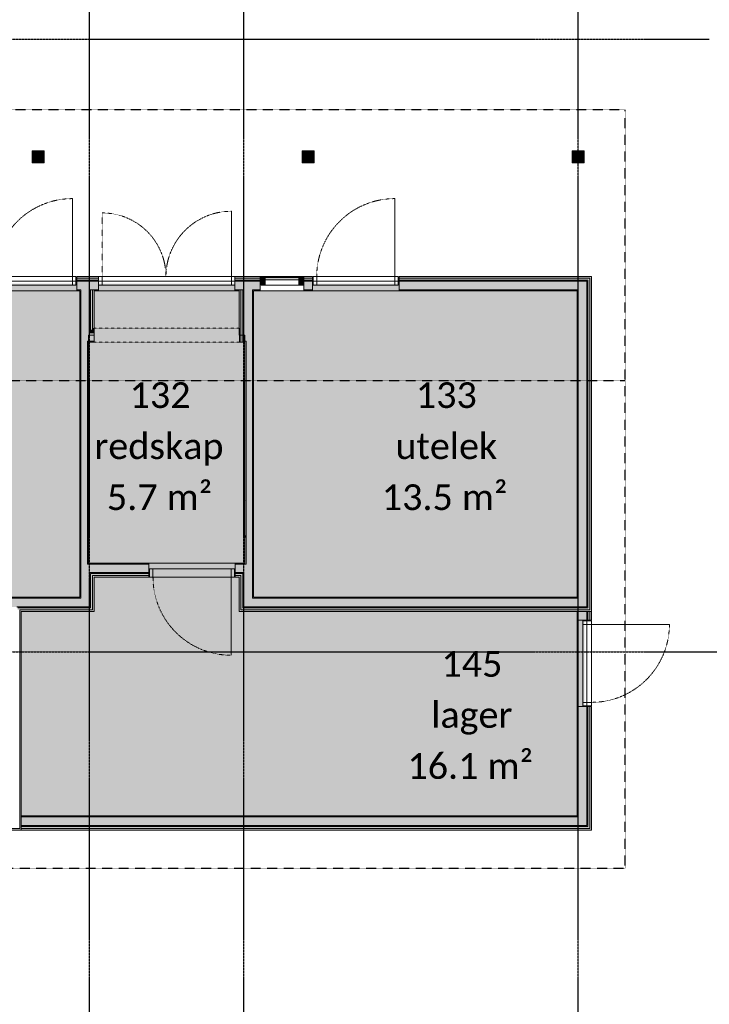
# Model space of a CAD drawing. Header units: millimetres. Extents: x -66110 to 16285, y -16697 to 38719.
# Tile 39 of 55: x -3515 to 4530, y -4113 to 7377. Entities that reach past the tile are written whole.
import ezdxf

# ---------------------------------------------------------------- set-up
doc = ezdxf.new("R2010")
doc.units = ezdxf.units.MM
for name, pattern in [('Dash 1mm', [2, 1, -1]), ('Dash 2mm', [4, 2, -2]), ('Grid Line', [5, 2, -1, 1, -1]), ('Overhead', [3.96875, 2.38125, -1.5875])]:
    doc.linetypes.add(name, pattern=pattern)
for name, color, linetype, lineweight in [('Curtain Panels', 7, 'Continuous', 9), ('Curtain Wall Mullions', 7, 'Continuous', 18), ('Doors', 7, 'Dash 1mm', 9), ('IfcAnnotation', 7, 'Continuous', 9), ('IfcCurtainWall', 7, 'Continuous', 9), ('IfcDoor', 7, 'Continuous', 9), ('IfcGrid', 7, 'Continuous', 9), ('IfcSlab', 7, 'Continuous', 9), ('IfcWall', 7, 'Continuous', 9), ('Not Exported', 7, 'Continuous', 9)]:
    doc.layers.add(name, color=color, linetype=linetype, lineweight=lineweight)
doc.styles.add('Calibri', font='calibri.ttf', dxfattribs={"height": 300})
pattern_1 = [(0, (0, 0), (812.8, 203.2), [67.056, -542.544, 67.056, -542.544, -3251.2]), (0, (0, 0), (812.8, 203.2), [-1219.2, 67.056, -1152.144, 67.056, -542.544, -1422.4]), (0, (0, 0), (812.8, 203.2), [-3048, 67.056, -339.344, 67.056, -948.944]), (120, (304.8, 101.6), (-582.3764, 602.3054), [67.056, -542.544, 67.056, -542.544, -3251.2]), (120, (304.8, 101.6), (-582.3764, 602.3054), [-1219.2, 67.056, -1152.144, 67.056, -542.544, -1422.4]), (120, (304.8, 101.6), (-582.3764, 602.3054), [-3048, 67.056, -339.344, 67.056, -948.944]), (240, (406.4, 508), (-230.4236, -805.5054), [67.056, -542.544, 67.056, -542.544, -3251.2]), (240, (406.4, 508), (-230.4236, -805.5054), [-1219.2, 67.056, -1152.144, 67.056, -542.544, -1422.4]), (240, (406.4, 508), (-230.4236, -805.5054), [-3048, 67.056, -339.344, 67.056, -948.944])]

# ---------------------------------------------------------------- blocks, each defined once
blk = doc.blocks.new('Dør Enkel - YD 10x21-1573320-plan 01 ny 200')
at = {"layer": 'Doors', "linetype": 'Continuous'}
for p, q in [((455, 83), (455, 993)), ((-495, -17), (-495, 83)), ((-495, 83), (-455, 83)), ((-455, 83), (-455, -17)), ((455, 83), (455, -17)), ((455, 83), (495, 83)), ((495, 83), (495, -17)), ((-455, -17), (-495, -17)), ((495, -17), (455, -17))]:
    blk.add_line(p, q, dxfattribs=at)
at = {"layer": 'Doors'}
blk.add_arc((455, 83), 910, 90, 180, dxfattribs=at)
at = {"layer": 'IfcDoor'}
for p, q in [((-455, 83), (455, 83)), ((-455, -17), (455, -17))]:
    blk.add_line(p, q, dxfattribs=at)
blk = doc.blocks.new('Dør Enkel - YD 10x21-1573923-plan 01 ny 200')
at = {"layer": 'Doors', "linetype": 'Continuous'}
for p, q in [((-455, 17), (-495, 17)), ((-495, 17), (-495, -83)), ((-455, -83), (-455, 17)), ((455, -83), (455, 17)), ((495, 17), (455, 17)), ((495, -83), (495, 17)), ((-495, -83), (-455, -83)), ((455, -83), (455, -993)), ((455, -83), (495, -83))]:
    blk.add_line(p, q, dxfattribs=at)
at = {"layer": 'Doors'}
blk.add_arc((455, -83), 910, 180, 270, dxfattribs=at)
at = {"layer": 'IfcDoor'}
for p, q in [((-455, 17), (455, 17)), ((-455, -83), (455, -83))]:
    blk.add_line(p, q, dxfattribs=at)
blk = doc.blocks.new('Åpning - 16x21-1574439-plan 01 ny 200')
at = {"layer": 'Doors', "color": 8, "true_color": 0x808080}
for p, q in [((-847, 83), (847, 83)), ((-847, -83), (847, -83))]:
    blk.add_line(p, q, dxfattribs=at)
blk = doc.blocks.new('Dør Dobbel - YD 8_8x21-1575438-plan 01 ny 200')
at = {"layer": 'Doors', "linetype": 'Dash 2mm'}
blk.add_line((-753, 83), (-753, 826), dxfattribs=at)
at = {"layer": 'Doors', "linetype": 'Continuous'}
for p, q in [((753, 83), (753, 846)), ((-795, -17), (-795, 83)), ((-795, 83), (-753, 83)), ((-753, 83), (-753, -17)), ((753, 83), (753, -17)), ((753, 83), (795, 83)), ((795, 83), (795, -17)), ((-753, -17), (-795, -17)), ((795, -17), (753, -17))]:
    blk.add_line(p, q, dxfattribs=at)
at = {"layer": 'Doors'}
for centre, radius, start, end in [((-753, 83), 743, 0, 90), ((753, 83), 763, 90, 180)]:
    blk.add_arc(centre, radius, start, end, dxfattribs=at)
at = {"layer": 'IfcDoor'}
for p, q in [((-753, 83), (753, 83)), ((-753, -17), (753, -17))]:
    blk.add_line(p, q, dxfattribs=at)
blk = doc.blocks.new('System Panel - Gf100-1568728-plan 01 ny 200')
at = {"layer": 'IfcCurtainWall', "true_color": 0x80ffff}
blk.add_hatch(color=131, dxfattribs=at).paths.add_polyline_path([(-195, -13), (-195, -38), (195, -38), (195, -13), (37, -13)])
at = {"layer": 'Curtain Panels'}
for p, q in [((-195, -13), (195, -13)), ((-195, -38), (-195, -13)), ((195, -38), (-195, -38)), ((195, -38), (195, -13))]:
    blk.add_line(p, q, dxfattribs=at)
blk = doc.blocks.new('Rectangular Mullion - 50x100 høyre-1566875-plan 01 ny 200')
at = {"layer": 'IfcCurtainWall'}
for p, q in [((-17600, 32604), (-17990, 32604)), ((-17990, 32504), (-17600, 32504))]:
    blk.add_line(p, q, dxfattribs=at)
blk = doc.blocks.new('Rectangular Mullion - 50x100 venstre-1568729-plan 01 ny 200')
at = {"layer": 'IfcCurtainWall', "lineweight": 18, "true_color": 0xa62f11}
blk.add_hatch(color=24, dxfattribs=at).paths.add_polyline_path([(-60, -50), (-60, 50), (-10, 50), (-10, -50)])
at = {"layer": 'Curtain Wall Mullions'}
for p, q in [((-60, 50), (-60, -50)), ((-60, 50), (-10, 50)), ((-10, -50), (-10, 50)), ((0, 50), (-1, 50)), ((-1, 50), (-1, -50)), ((0, -50), (0, 50)), ((-60, -50), (-10, -50)), ((0, -50), (-1, -50))]:
    blk.add_line(p, q, dxfattribs=at)
blk = doc.blocks.new('Rectangular Mullion - 50x100 høyre-1568730-plan 01 ny 200')
at = {"layer": 'IfcCurtainWall', "true_color": 0xa62f11}
h = blk.add_hatch(color=24, dxfattribs=at)
h.paths.add_polyline_path([(-60, -50), (-10, -50), (-10, 50), (-60, 50)])
h.paths.add_polyline_path([(-1, -50), (0, -50), (-1, 50)])
at = {"layer": 'Curtain Wall Mullions'}
for p, q in [((-60, 50), (-60, -50)), ((-60, 50), (-10, 50)), ((-10, -50), (-10, 50)), ((0, 50), (-1, 50)), ((-1, 50), (-1, -50)), ((0, -50), (0, 50)), ((-60, -50), (-10, -50)), ((0, -50), (-1, -50))]:
    blk.add_line(p, q, dxfattribs=at)

msp = doc.modelspace()

# ---------------------------------------------------------------- hatches: boundary and pattern name
at = {"layer": 'IfcWall', "true_color": 0xb03d21}
for points in [[(-3357, 5705), (-3357, 5845), (-3370, 5845), (-3370, 5705)], [(-3230, 5705), (-3230, 5845), (-3357, 5845), (-3357, 5832), (-3243, 5832), (-3243, 5717), (-3357, 5717), (-3357, 5705), (-3243, 5705)], [(-208, 5705), (-208, 5845), (-220, 5845), (-220, 5705)], [(-208, 5705), (-80, 5705), (-80, 5845), (-208, 5845), (-208, 5832), (-93, 5832), (-93, 5717), (-208, 5717)], [(2942, 5705), (2942, 5845), (2930, 5845), (2930, 5705)], [(2942, 5705), (3070, 5705), (3070, 5845), (2942, 5845), (2942, 5832), (3057, 5832), (3057, 5717), (2942, 5717)]]:
    msp.add_hatch(color=34, dxfattribs=at).paths.add_polyline_path(points)
at = {"layer": 'IfcWall', "true_color": 0xf0f0f0}
for points in [[(-3357, 5832), (-3357, 5717), (-3243, 5717), (-3243, 5832)], [(-208, 5832), (-208, 5717), (-93, 5717), (-93, 5832)], [(3057, 5832), (2942, 5832), (2942, 5717), (3057, 5717)], [(-2705, 3725), (-2700, 3725), (-2700, 4325), (-2800, 4325), (-2800, 3725)], [(3000, 625), (3100, 625), (3100, 4325), (3000, 4325), (3000, 637)], [(3135, 513), (3135, 4360), (3112, 4360), (3112, 513)], [(-912, 3613), (-912, 4225), (-935, 4225), (-935, 3613)], [(-900, 3613), (-888, 3613), (-888, 3625), (-800, 3625), (-800, 3999), (-821, 3999), (-821, 4225), (-900, 4225), (-900, 3625)], [(-800, 3999), (-800, 4225), (-821, 4225), (-821, 3999)], [(-2713, 3625), (-2646, 3625), (-2646, 3725), (-2800, 3725), (-2800, 3625), (-2725, 3625)], [(-2665, 3737), (-2646, 3737), (-2646, 3760), (-2688, 3760), (-2688, 3737)], [(-2725, 1025), (-2725, 3625), (-2800, 3625), (-2800, 1025)], [(-800, 1025), (-800, 3625), (-875, 3625), (-875, 1025)], [(-2800, 525), (-2700, 525), (-2700, 1025), (-2800, 1025), (-2800, 550)], [(-900, 525), (-800, 525), (-800, 1025), (-900, 1025), (-900, 550)], [(-2688, 490), (-2665, 490), (-2665, 913), (-2688, 913), (-2688, 513)], [(-912, 490), (-912, 913), (-935, 913), (-935, 490)], [(-6663, 525), (-2800, 525), (-2800, 625), (-6663, 625), (-6663, 550)], [(-788, 525), (3100, 525), (3100, 625), (-800, 625), (-800, 525)], [(836, 490), (3135, 490), (3135, 513), (-912, 513), (-912, 490), (-452, 490)], [(-1739, -2025), (3000, -2025), (3000, -1925), (-3496, -1925), (-3496, -2025), (-3026, -2025)], [(-3026, -2060), (3112, -2060), (3112, -2037), (-3496, -2037), (-3496, -2060)]]:
    msp.add_hatch(color=7, dxfattribs=at).paths.add_polyline_path(points)
at = {"layer": 'IfcWall', "true_color": 0xa62f11}
h = msp.add_hatch(color=24, dxfattribs=at)
h.paths.add_polyline_path([(-2813, 4360), (-2665, 4360), (-2665, 4379), (-2850, 4379), (-2850, 4360)])
h.paths.add_polyline_path([(-6365, 4360), (-3860, 4360), (-3860, 4379), (-6365, 4379)])
h.paths.add_polyline_path([(-6650, 4360), (-6500, 4360), (-6500, 4379), (-6650, 4379)])
h = msp.add_hatch(color=24, dxfattribs=at)
h.paths.add_polyline_path([(-2646, 3779), (-2646, 4225), (-2665, 4225), (-2665, 3779)])
h.paths.add_polyline_path([(-2646, 4360), (-2646, 4379), (-2665, 4379), (-2665, 4360)])
h = msp.add_hatch(color=24, dxfattribs=at)
h.paths.add_polyline_path([(-1004, 4360), (-954, 4360), (-954, 4379), (-1004, 4379)])
h.paths.add_polyline_path([(-2646, 4360), (-2594, 4360), (-2594, 4379), (-2646, 4379)])
h = msp.add_hatch(color=24, dxfattribs=at)
h.paths.add_polyline_path([(-100, 4360), (-100, 4379), (-120, 4379), (-120, 4360)])
h.paths.add_polyline_path([(3135, 4360), (3135, 4379), (910, 4379), (910, 4360), (3112, 4360)])
h.paths.add_polyline_path([(-900, 4360), (-821, 4360), (-821, 4379), (-954, 4379), (-954, 4360), (-912, 4360)])
h = msp.add_hatch(color=24, dxfattribs=at)
h.paths.add_polyline_path([(-120, 4360), (-120, 4379), (-200, 4379), (-200, 4360)])
h.paths.add_polyline_path([(-773, 4360), (-710, 4360), (-710, 4379), (-821, 4379), (-821, 4360)])
for points in [[(3154, 490), (3154, 4379), (3135, 4379), (3135, 490)], [(-952, 3613), (-935, 3613), (-935, 4225), (-954, 4225), (-952, 3625)], [(-2665, 3779), (-2665, 3760), (-2646, 3760), (-2646, 3779)], [(-2646, 471), (-2646, 890), (-2665, 890), (-2665, 471)], [(-954, 471), (-935, 471), (-935, 890), (-954, 890), (-954, 490)], [(-3496, -2060), (-3496, 471), (-3515, 471), (-3515, -2060)], [(3154, 471), (3154, 490), (-935, 490), (-935, 471), (3135, 471)], [(-4314, -2079), (-3496, -2079), (-3496, -2060), (-6885, -2060), (-6885, -2079), (-6738, -2079)], [(-3026, -2079), (3135, -2079), (3135, -2060), (-3496, -2060), (-3496, -2079)]]:
    msp.add_hatch(color=24, dxfattribs=at).paths.add_polyline_path(points)
at = {"layer": 'IfcWall', "true_color": 0xf0f0f0}
h = msp.add_hatch(color=7, dxfattribs=at)
h.paths.add_polyline_path([(-6567, 4337), (-6500, 4337), (-6500, 4360), (-6663, 4360), (-6663, 4337), (-6650, 4337)])
h.paths.add_polyline_path([(-2688, 4337), (-2688, 4360), (-2850, 4360), (-2850, 4337), (-2700, 4337)])
h.paths.add_polyline_path([(-6388, 4337), (-3860, 4337), (-3860, 4360), (-6388, 4360)])
at = {"layer": 'IfcWall', "true_color": 0x787878}
h = msp.add_hatch(color=8, dxfattribs=at)
h.paths.add_polyline_path([(-6663, 4325), (-6500, 4325), (-6500, 4337), (-6663, 4337)])
h.paths.add_polyline_path([(-2700, 4325), (-2700, 4337), (-2850, 4337), (-2850, 4325), (-2705, 4325)])
h.paths.add_polyline_path([(-6388, 4325), (-3860, 4325), (-3860, 4337), (-6400, 4337), (-6400, 4325)])
at = {"layer": 'IfcWall', "true_color": 0xf0f0f0}
h = msp.add_hatch(color=7, dxfattribs=at)
h.paths.add_polyline_path([(-2800, 4225), (-2800, 4325), (-2850, 4325), (-2850, 4225), (-2813, 4225)])
h.paths.add_polyline_path([(-6663, 4225), (-3860, 4225), (-3860, 4325), (-6663, 4325)])
at = {"layer": 'IfcWall', "true_color": 0x787878}
h = msp.add_hatch(color=8, dxfattribs=at)
h.paths.add_polyline_path([(-2700, 3737), (-2688, 3737), (-2688, 4225), (-2700, 4225), (-2700, 3760)])
h.paths.add_polyline_path([(-2700, 4325), (-2688, 4325), (-2688, 4337), (-2700, 4337)])
at = {"layer": 'IfcWall', "true_color": 0xf0f0f0}
h = msp.add_hatch(color=7, dxfattribs=at)
h.paths.add_polyline_path([(-2594, 4225), (-2594, 4325), (-2700, 4325), (-2700, 4225), (-2646, 4225)])
h.paths.add_polyline_path([(-900, 4225), (-900, 4325), (-1004, 4325), (-1004, 4225), (-912, 4225)])
h = msp.add_hatch(color=7, dxfattribs=at)
h.paths.add_polyline_path([(-2665, 3760), (-2665, 4225), (-2688, 4225), (-2688, 3760)])
h.paths.add_polyline_path([(-2665, 4337), (-2665, 4360), (-2688, 4360), (-2688, 4337)])
at = {"layer": 'IfcWall', "true_color": 0x787878}
h = msp.add_hatch(color=8, dxfattribs=at)
h.paths.add_polyline_path([(-2646, 4325), (-2594, 4325), (-2594, 4337), (-2688, 4337), (-2688, 4325), (-2665, 4325)])
h.paths.add_polyline_path([(-954, 4325), (-912, 4325), (-912, 4337), (-1004, 4337), (-1004, 4325)])
at = {"layer": 'IfcWall', "true_color": 0xf0f0f0}
h = msp.add_hatch(color=7, dxfattribs=at)
h.paths.add_polyline_path([(-1004, 4337), (-935, 4337), (-935, 4360), (-1004, 4360)])
h.paths.add_polyline_path([(-2594, 4337), (-2594, 4360), (-2665, 4360), (-2665, 4337), (-2646, 4337)])
h = msp.add_hatch(color=7, dxfattribs=at)
h.paths.add_polyline_path([(-821, 4337), (-821, 4360), (-935, 4360), (-935, 4337), (-900, 4337)])
h.paths.add_polyline_path([(-100, 4337), (-100, 4360), (-120, 4360), (-120, 4337)])
h.paths.add_polyline_path([(910, 4337), (3112, 4337), (3112, 4360), (910, 4360)])
at = {"layer": 'IfcWall', "true_color": 0x787878}
h = msp.add_hatch(color=8, dxfattribs=at)
h.paths.add_polyline_path([(-100, 4325), (-100, 4337), (-120, 4337), (-120, 4325)])
h.paths.add_polyline_path([(-912, 4325), (-821, 4325), (-821, 4337), (-912, 4337)])
h.paths.add_polyline_path([(910, 4325), (3100, 4325), (3100, 4337), (910, 4337)])
at = {"layer": 'IfcWall', "true_color": 0xf0f0f0}
h = msp.add_hatch(color=7, dxfattribs=at)
h.paths.add_polyline_path([(-100, 4225), (-100, 4325), (-120, 4325), (-120, 4225)])
h.paths.add_polyline_path([(-900, 4225), (-821, 4225), (-821, 4325), (-900, 4325)])
h.paths.add_polyline_path([(910, 4225), (3000, 4225), (3000, 4325), (910, 4325)])
h = msp.add_hatch(color=7, dxfattribs=at)
h.paths.add_polyline_path([(-120, 4337), (-120, 4360), (-200, 4360), (-200, 4337)])
h.paths.add_polyline_path([(-773, 4337), (-710, 4337), (-710, 4360), (-821, 4360), (-821, 4337)])
at = {"layer": 'IfcWall', "true_color": 0x787878}
h = msp.add_hatch(color=8, dxfattribs=at)
h.paths.add_polyline_path([(-120, 4325), (-120, 4337), (-200, 4337), (-200, 4325)])
h.paths.add_polyline_path([(-821, 4325), (-710, 4325), (-710, 4337), (-821, 4337)])
at = {"layer": 'IfcWall', "true_color": 0xf0f0f0}
h = msp.add_hatch(color=7, dxfattribs=at)
h.paths.add_polyline_path([(-788, 4225), (-710, 4225), (-710, 4325), (-821, 4325), (-821, 4225), (-800, 4225)])
h.paths.add_polyline_path([(-200, 4225), (-120, 4225), (-120, 4325), (-200, 4325)])
at = {"layer": 'IfcWall', "true_color": 0x787878}
for points in [[(3112, 525), (3112, 4337), (3100, 4337), (3100, 525)], [(-912, 3613), (-900, 3613), (-900, 4225), (-912, 4225), (-912, 3625)], [(-2700, 3725), (-2646, 3725), (-2646, 3737), (-2700, 3737)], [(-2688, 513), (-2688, 925), (-2700, 925), (-2700, 513)], [(-900, 513), (-900, 925), (-912, 925), (-912, 513)], [(3000, 513), (3112, 513), (3112, 525), (-900, 525), (-900, 513), (2767, 513)], [(3100, -2037), (3100, -2025), (-3496, -2025), (-3496, -2037), (3000, -2037)]]:
    msp.add_hatch(color=8, dxfattribs=at).paths.add_polyline_path(points)
h = msp.add_hatch(dxfattribs=at)
h.set_pattern_fill('FP_1', color=8, style=0, pattern_type=2)
h.set_pattern_definition(pattern_1)
h.paths.add_polyline_path([(-5601, 4213), (-3860, 4213), (-3860, 4225), (-6650, 4225), (-6650, 4213), (-6245, 4213)])
h.paths.add_polyline_path([(-2850, 4213), (-2813, 4213), (-2813, 4225), (-2850, 4225)])
h = msp.add_hatch(dxfattribs=at)
h.set_pattern_fill('FP_1', color=8, style=0, pattern_type=2)
h.set_pattern_definition(pattern_1)
h.paths.add_polyline_path([(-2813, 3625), (-2800, 3625), (-2800, 4225), (-2813, 4225), (-2813, 3725)])
h = msp.add_hatch(dxfattribs=at)
h.set_pattern_fill('FP_1', color=8, style=0, pattern_type=2)
h.set_pattern_definition(pattern_1)
h.paths.add_polyline_path([(-2646, 4213), (-2594, 4213), (-2594, 4225), (-2646, 4225)])
h.paths.add_polyline_path([(-954, 4213), (-954, 4225), (-1004, 4225), (-1004, 4213)])
h = msp.add_hatch(dxfattribs=at)
h.set_pattern_fill('FP_1', color=8, style=0, pattern_type=2)
h.set_pattern_definition(pattern_1)
h.paths.add_polyline_path([(-773, 4213), (-710, 4213), (-710, 4225), (-800, 4225), (-800, 4213), (-788, 4213)])
h.paths.add_polyline_path([(-120, 4213), (-120, 4225), (-200, 4225), (-200, 4213)])
h = msp.add_hatch(dxfattribs=at)
h.set_pattern_fill('FP_1', color=8, style=0, pattern_type=2)
h.set_pattern_definition(pattern_1)
h.paths.add_polyline_path([(-800, 3999), (-788, 3999), (-788, 4213), (-800, 4213), (-800, 4195)])
h = msp.add_hatch(dxfattribs=at)
h.set_pattern_fill('FP_1', color=8, style=0, pattern_type=2)
h.set_pattern_definition(pattern_1)
h.paths.add_polyline_path([(-100, 4213), (-100, 4225), (-120, 4225), (-120, 4213)])
h.paths.add_polyline_path([(910, 4213), (2987, 4213), (2987, 4225), (910, 4225)])
h = msp.add_hatch(dxfattribs=at)
h.set_pattern_fill('FP_1', color=8, style=0, pattern_type=2)
h.set_pattern_definition(pattern_1)
h.paths.add_polyline_path([(3000, 637), (3000, 4225), (2987, 4225), (2987, 637)])
h = msp.add_hatch(dxfattribs=at)
h.set_pattern_fill('FP_1', color=8, style=0, pattern_type=2)
h.set_pattern_definition(pattern_1)
h.paths.add_polyline_path([(-788, 3625), (-788, 3999), (-800, 3999), (-800, 3625)])
h = msp.add_hatch(dxfattribs=at)
h.set_pattern_fill('FP_1', color=8, style=0, pattern_type=2)
h.set_pattern_definition(pattern_1)
h.paths.add_polyline_path([(-2800, 1025), (-2800, 3625), (-2813, 3625), (-2813, 1025)])
h = msp.add_hatch(dxfattribs=at)
h.set_pattern_fill('FP_1', color=8, style=0, pattern_type=2)
h.set_pattern_definition(pattern_1)
h.paths.add_polyline_path([(-2713, 1025), (-2713, 3625), (-2725, 3625), (-2725, 1025)])
h = msp.add_hatch(dxfattribs=at)
h.set_pattern_fill('FP_1', color=8, style=0, pattern_type=2)
h.set_pattern_definition(pattern_1)
h.paths.add_polyline_path([(-2646, 3613), (-2646, 3625), (-2713, 3625), (-2713, 3613), (-2705, 3613)])
h = msp.add_hatch(dxfattribs=at)
h.set_pattern_fill('FP_1', color=8, style=0, pattern_type=2)
h.set_pattern_definition(pattern_1)
h.paths.add_polyline_path([(-875, 1025), (-875, 3625), (-888, 3625), (-888, 1025)])
h = msp.add_hatch(dxfattribs=at)
h.set_pattern_fill('FP_1', color=8, style=0, pattern_type=2)
h.set_pattern_definition(pattern_1)
h.paths.add_polyline_path([(-788, 1025), (-788, 3625), (-800, 3625), (-800, 1025)])
h = msp.add_hatch(dxfattribs=at)
h.set_pattern_fill('FP_1', color=8, style=0, pattern_type=2)
h.set_pattern_definition(pattern_1)
h.paths.add_polyline_path([(-1000, 1025), (-888, 1025), (-888, 1037), (-1000, 1037)])
h.paths.add_polyline_path([(-2713, 1025), (-2010, 1025), (-2010, 1037), (-2713, 1037)])
h = msp.add_hatch(dxfattribs=at)
h.set_pattern_fill('FP_1', color=8, style=0, pattern_type=2)
h.set_pattern_definition(pattern_1)
h.paths.add_polyline_path([(-2800, 625), (-2800, 1025), (-2813, 1025), (-2813, 625)])
at = {"layer": 'IfcWall', "true_color": 0xf0f0f0}
h = msp.add_hatch(color=7, dxfattribs=at)
h.paths.add_polyline_path([(-912, 925), (-900, 925), (-900, 1025), (-1000, 1025), (-1000, 925), (-954, 925)])
h.paths.add_polyline_path([(-2383, 925), (-2010, 925), (-2010, 1025), (-2700, 1025), (-2700, 925), (-2646, 925)])
at = {"layer": 'IfcWall', "true_color": 0x787878}
h = msp.add_hatch(color=8, dxfattribs=at)
h.paths.add_polyline_path([(-2383, 913), (-2010, 913), (-2010, 925), (-2688, 925), (-2688, 913), (-2646, 913)])
h.paths.add_polyline_path([(-935, 913), (-912, 913), (-912, 925), (-1000, 925), (-1000, 913), (-954, 913)])
h = msp.add_hatch(dxfattribs=at)
h.set_pattern_fill('FP_1', color=8, style=0, pattern_type=2)
h.set_pattern_definition(pattern_1)
h.paths.add_polyline_path([(-800, 625), (-788, 625), (-788, 1025), (-800, 1025), (-800, 637)])
at = {"layer": 'IfcWall', "true_color": 0xf0f0f0}
h = msp.add_hatch(color=7, dxfattribs=at)
h.paths.add_polyline_path([(-954, 890), (-935, 890), (-935, 913), (-1000, 913), (-1000, 890)])
h.paths.add_polyline_path([(-2646, 890), (-2010, 890), (-2010, 913), (-2665, 913), (-2665, 890)])
at = {"layer": 'IfcWall', "true_color": 0xa62f11}
h = msp.add_hatch(color=24, dxfattribs=at)
h.paths.add_polyline_path([(-2646, 871), (-2010, 871), (-2010, 890), (-2646, 890)])
h.paths.add_polyline_path([(-1000, 871), (-954, 871), (-954, 890), (-1000, 890)])
at = {"layer": 'IfcWall', "true_color": 0x787878}
h = msp.add_hatch(dxfattribs=at)
h.set_pattern_fill('FP_1', color=8, style=0, pattern_type=2)
h.set_pattern_definition(pattern_1)
h.paths.add_polyline_path([(-6245, 625), (-2813, 625), (-2813, 637), (-6650, 637), (-6650, 625)])
h = msp.add_hatch(dxfattribs=at)
h.set_pattern_fill('FP_1', color=8, style=0, pattern_type=2)
h.set_pattern_definition(pattern_1)
h.paths.add_polyline_path([(3000, 625), (3000, 637), (-788, 637), (-788, 625), (2987, 625)])
at = {"layer": 'IfcWall', "true_color": 0xf0f0f0}
h = msp.add_hatch(color=7, dxfattribs=at)
h.paths.add_polyline_path([(-6650, 490), (-3650, 490), (-3650, 513), (-6663, 513), (-6663, 490)])
h.paths.add_polyline_path([(-2688, 490), (-2688, 513), (-3538, 513), (-3538, 490), (-2700, 490)])
at = {"layer": 'IfcWall', "true_color": 0x787878}
h = msp.add_hatch(color=8, dxfattribs=at)
h.paths.add_polyline_path([(-3650, 513), (-3650, 525), (-6663, 525), (-6663, 513), (-3670, 513)])
h.paths.add_polyline_path([(-2813, 513), (-2700, 513), (-2700, 525), (-3550, 525), (-3550, 513), (-3026, 513)])
at = {"layer": 'IfcWall', "true_color": 0xa62f11}
h = msp.add_hatch(color=24, dxfattribs=at)
h.paths.add_polyline_path([(-5601, 471), (-3650, 471), (-3650, 490), (-6650, 490), (-6650, 471), (-6245, 471)])
h.paths.add_polyline_path([(-2688, 471), (-2665, 471), (-2665, 490), (-3515, 490), (-3515, 471), (-2813, 471)])
at = {"layer": 'IfcWall', "true_color": 0x787878}
h = msp.add_hatch(dxfattribs=at)
h.set_pattern_fill('FP_1', color=8, style=0, pattern_type=2)
h.set_pattern_definition(pattern_1)
h.paths.add_polyline_path([(2987, -1925), (3000, -1925), (3000, -639), (2987, -639), (2987, -1913)])
h.paths.add_polyline_path([(3000, 371), (3000, 471), (2987, 471), (2987, 371)])
at = {"layer": 'IfcWall', "true_color": 0xf0f0f0}
h = msp.add_hatch(color=7, dxfattribs=at)
h.paths.add_polyline_path([(3000, -2025), (3100, -2025), (3100, -639), (3000, -639), (3000, -1925)])
h.paths.add_polyline_path([(3000, 371), (3100, 371), (3100, 471), (3000, 471)])
at = {"layer": 'IfcWall', "true_color": 0x787878}
h = msp.add_hatch(color=8, dxfattribs=at)
h.paths.add_polyline_path([(3100, -2037), (3112, -2037), (3112, -639), (3100, -639), (3100, -2025)])
h.paths.add_polyline_path([(3100, 371), (3112, 371), (3112, 471), (3100, 471)])
at = {"layer": 'IfcWall', "true_color": 0xf0f0f0}
h = msp.add_hatch(color=7, dxfattribs=at)
h.paths.add_polyline_path([(3112, -2060), (3135, -2060), (3135, -639), (3112, -639), (3112, -2037)])
h.paths.add_polyline_path([(3112, 371), (3135, 371), (3135, 471), (3112, 471)])
at = {"layer": 'IfcWall', "true_color": 0xa62f11}
h = msp.add_hatch(color=24, dxfattribs=at)
h.paths.add_polyline_path([(3154, -2079), (3154, -639), (3135, -639), (3135, -2079)])
h.paths.add_polyline_path([(3154, 371), (3154, 471), (3135, 471), (3135, 371)])
at = {"layer": 'IfcWall', "true_color": 0x787878}
h = msp.add_hatch(dxfattribs=at)
h.set_pattern_fill('FP_1', color=8, style=0, pattern_type=2)
h.set_pattern_definition(pattern_1)
h.paths.add_polyline_path([(-3496, -1925), (2987, -1925), (2987, -1913), (-3496, -1913)])
at = {"layer": 'Not Exported', "true_color": 0xe7e8db}
for points in [[(-3439, 637), (-2813, 637), (-2813, 4213), (-2850, 4213), (-2850, 4296), (-3860, 4296), (-3860, 4213), (-6650, 4213), (-6650, 637), (-3550, 637)], [(-1095, 954), (-1000, 954), (-1000, 1037), (-888, 1037), (-888, 3613), (-952, 3613), (-954, 4213), (-1004, 4213), (-1004, 4296), (-2594, 4296), (-2594, 4213), (-2646, 4213), (-2646, 3613), (-2713, 3613), (-2713, 1037), (-2010, 1037), (-2010, 954), (-1739, 954)], [(-788, 637), (2987, 637), (2986, 4213), (910, 4213), (910, 4296), (-100, 4296), (-100, 4213), (-788, 4213), (-788, 764)], [(-1739, -1913), (2987, -1913), (2987, -639), (3071, -639), (3071, 371), (2987, 371), (2987, 471), (-954, 471), (-954, 871), (-1000, 871), (-1000, 954), (-2010, 954), (-2010, 871), (-2646, 871), (-2646, 471), (-3496, 471), (-3496, -1913), (-3026, -1913)]]:
    msp.add_hatch(color=254, dxfattribs=at).paths.add_polyline_path(points)

# ---------------------------------------------------------------- linework, layer by layer
at = {"layer": 'IfcAnnotation', "linetype": 'Overhead', "lineweight": 25}
for p, q in [((3550, 6325), (-12853, 6325)), ((3550, -2525), (3550, 6325)), ((-16136, 3168), (3550, 3168)), ((-7300, -2525), (3550, -2525))]:
    msp.add_line(p, q, dxfattribs=at)
at = {"layer": 'IfcGrid', "color": 9, "linetype": 'Grid Line', "lineweight": 25, "true_color": 0xc0c0c0}
for p, q in [((-2700, -6068), (-2700, 34992)), ((-900, -6068), (-900, 34992)), ((3000, -6068), (3000, 34992)), ((-57870, 7150), (4530, 7150)), ((-57870, 0), (4530, 0)), ((4530, 0), (6530, 0))]:
    msp.add_line(p, q, dxfattribs=at)
at = {"layer": 'IfcSlab'}
for p, q in [((-2850, 4325), (-3860, 4325)), ((-1004, 4325), (-2594, 4325)), ((910, 4325), (-100, 4325)), ((3100, -639), (3100, 371))]:
    msp.add_line(p, q, dxfattribs=at)
at = {"layer": 'IfcWall', "lineweight": 18}
for p, q in [((-3230, 5845), (-3370, 5845)), ((-3370, 5845), (-3370, 5705)), ((-3230, 5705), (-3230, 5845)), ((-80, 5845), (-220, 5845)), ((-220, 5845), (-220, 5705)), ((-80, 5705), (-80, 5845)), ((3070, 5845), (2930, 5845)), ((2930, 5845), (2930, 5705)), ((3070, 5705), (3070, 5845)), ((-3370, 5705), (-3230, 5705)), ((-220, 5705), (-80, 5705)), ((2930, 5705), (3070, 5705)), ((-2594, 4379), (-2850, 4379)), ((-2850, 4379), (-2850, 4213)), ((-2594, 4213), (-2594, 4379)), ((-1004, 4379), (-710, 4379)), ((-1004, 4379), (-1004, 4213)), ((-710, 4379), (-710, 4213)), ((-200, 4379), (-100, 4379)), ((-200, 4379), (-200, 4213)), ((-100, 4379), (-100, 4213)), ((3154, 4379), (910, 4379)), ((910, 4379), (910, 4213)), ((3154, 371), (3154, 4379)), ((-2850, 4213), (-2813, 4213)), ((-2813, 4213), (-2813, 637)), ((-2646, 3613), (-2646, 4213)), ((-2646, 4213), (-2594, 4213)), ((-1004, 4213), (-954, 4213)), ((-954, 4213), (-954, 3779)), ((-710, 4213), (-788, 4213)), ((-788, 637), (-788, 4213)), ((-200, 4213), (-100, 4213)), ((2987, 4213), (910, 4213)), ((2987, 4213), (2987, 637)), ((-954, 3779), (-952, 3779)), ((-952, 3613), (-952, 3779)), ((-2713, 3613), (-2646, 3613)), ((-2713, 1037), (-2713, 3613)), ((-888, 3613), (-952, 3613)), ((-888, 3613), (-888, 1037)), ((-2010, 1037), (-2713, 1037)), ((-2010, 871), (-2010, 1037)), ((-1000, 1037), (-1000, 871)), ((-888, 1037), (-1000, 1037)), ((-2646, 471), (-2646, 871)), ((-2646, 871), (-2010, 871)), ((-1000, 871), (-954, 871)), ((-954, 871), (-954, 471)), ((-2813, 637), (-6650, 637)), ((2987, 637), (-788, 637)), ((-3496, 471), (-2646, 471)), ((-3496, 471), (-3496, -2079)), ((3154, 471), (-954, 471)), ((2987, 471), (2987, 371)), ((2987, 371), (3154, 371)), ((3154, -639), (2987, -639)), ((2987, -639), (2987, -1913)), ((3154, -2079), (3154, -639)), ((2987, -1913), (-3496, -1913)), ((-6904, -2079), (3154, -2079))]:
    msp.add_line(p, q, dxfattribs=at)
at = {"layer": 'IfcWall'}
for p, q in [((-3243, 5832), (-3357, 5832)), ((-3357, 5832), (-3357, 5717)), ((-3243, 5832), (-3243, 5717)), ((-93, 5832), (-208, 5832)), ((-208, 5832), (-208, 5717)), ((-93, 5832), (-93, 5717)), ((3057, 5832), (2942, 5832)), ((2942, 5832), (2942, 5717)), ((3057, 5832), (3057, 5717)), ((-3357, 5717), (-3243, 5717)), ((-208, 5717), (-93, 5717)), ((2942, 5717), (3057, 5717)), ((-709, 4379), (-700, 4379)), ((-210, 4379), (-201, 4379)), ((-2850, 4360), (-2594, 4360)), ((-2850, 4337), (-2594, 4337)), ((-2850, 4325), (-2594, 4325)), ((-1004, 4360), (-710, 4360)), ((-1004, 4337), (-710, 4337)), ((-1004, 4325), (-710, 4325)), ((-200, 4360), (-100, 4360)), ((-200, 4337), (-100, 4337)), ((-200, 4325), (-100, 4325)), ((910, 4360), (3135, 4360)), ((910, 4337), (3112, 4337)), ((910, 4325), (3100, 4325)), ((3100, 4325), (3100, 525)), ((3112, 4337), (3112, 513)), ((3135, 4360), (3135, 490)), ((-2850, 4225), (-2800, 4225)), ((-2800, 4225), (-2800, 625)), ((-2700, 4225), (-2700, 3725)), ((-2594, 4225), (-2700, 4225)), ((-2688, 4225), (-2688, 3737)), ((-2665, 4225), (-2665, 3760)), ((-2646, 4225), (-2646, 4213)), ((-900, 4225), (-1004, 4225)), ((-954, 4213), (-954, 4225)), ((-935, 3613), (-935, 4225)), ((-912, 3613), (-912, 4225)), ((-900, 3613), (-900, 4225)), ((-800, 4225), (-710, 4225)), ((-800, 625), (-800, 4225)), ((-200, 4213), (-710, 4213)), ((-200, 4225), (-100, 4225)), ((910, 4225), (3000, 4225)), ((3000, 4225), (3000, 625)), ((-2700, 3725), (-2646, 3725)), ((-2688, 3737), (-2646, 3737)), ((-2665, 3760), (-2646, 3760)), ((-2725, 3625), (-2646, 3625)), ((-2725, 3625), (-2725, 1025)), ((-2713, 3613), (-2713, 3625)), ((-888, 3625), (-875, 3625)), ((-888, 3613), (-888, 3625)), ((-875, 3625), (-875, 1025)), ((-2713, 1037), (-2713, 1025)), ((-888, 1037), (-888, 1025)), ((-2010, 1025), (-2725, 1025)), ((-2700, 925), (-2700, 525)), ((-2010, 925), (-2700, 925)), ((-1000, 1025), (-875, 1025)), ((-1000, 925), (-900, 925)), ((-900, 525), (-900, 925)), ((-2688, 913), (-2688, 513)), ((-2010, 913), (-2688, 913)), ((-2665, 890), (-2665, 490)), ((-2010, 890), (-2665, 890)), ((-912, 913), (-1000, 913)), ((-935, 890), (-1000, 890)), ((-935, 490), (-935, 890)), ((-912, 513), (-912, 913)), ((-2800, 625), (-6663, 625)), ((3000, 625), (-800, 625)), ((-2700, 525), (-3550, 525)), ((-2688, 513), (-3538, 513)), ((-3515, 490), (-3515, -2060)), ((-2665, 490), (-3515, 490)), ((3135, 490), (-935, 490)), ((3112, 513), (-912, 513)), ((3100, 525), (-900, 525)), ((3000, 471), (3000, 371)), ((3100, 471), (3100, 371)), ((3112, 471), (3112, 371)), ((3135, 471), (3135, 371)), ((3000, -639), (3000, -1925)), ((3100, -639), (3100, -2025)), ((3112, -639), (3112, -2037)), ((3135, -639), (3135, -2060)), ((3000, -1925), (-3496, -1925)), ((-3515, -2060), (-6885, -2060)), ((3100, -2025), (-3496, -2025)), ((3112, -2037), (-3496, -2037)), ((3135, -2060), (-3496, -2060))]:
    msp.add_line(p, q, dxfattribs=at)
at = {"layer": 'Not Exported', "flags": 128}
for points in [[(-6650, 637), (-3579, 637), (-2813, 637), (-2813, 954), (-2813, 1039), (-2813, 3696), (-2813, 4213), (-6429, 4213), (-6650, 4213)], [(-2713, 1037), (-888, 1037), (-888, 3696), (-954, 3696), (-954, 4213), (-2646, 4213), (-2646, 3696), (-2713, 3696)], [(-788, 954), (-788, 637), (2986, 637), (2987, 637), (2987, 4213), (-788, 4213), (-788, 3696), (-788, 1039)], [(-3496, 471), (-3496, -1913), (2987, -1913), (2987, 471), (-954, 471), (-954, 871), (-2646, 871), (-2646, 471)]]:
    msp.add_lwpolyline(points, close=True, dxfattribs=at)

# ---------------------------------------------------------------- block references
at = {"layer": 'Curtain Panels', "rotation": 180}
msp.add_blockref('System Panel - Gf100-1568728-plan 01 ny 200', (-455, 4329), dxfattribs=at)
at = {"layer": 'Curtain Wall Mullions', "extrusion": (0, 0, -1)}
msp.add_blockref('Rectangular Mullion - 50x100 venstre-1568729-plan 01 ny 200', (710, 4329), dxfattribs=at)
at = {"layer": 'IfcCurtainWall'}
for name, p in [('Rectangular Mullion - 50x100 høyre-1566875-plan 01 ny 200', (17340, -28225)), ('Rectangular Mullion - 50x100 høyre-1568730-plan 01 ny 200', (-200, 4329))]:
    msp.add_blockref(name, p, dxfattribs=at)
at = {"layer": 'IfcDoor'}
for name, p in [('Dør Enkel - YD 10x21-1573320-plan 01 ny 200', (-3355, 4296)), ('Dør Enkel - YD 10x21-1573320-plan 01 ny 200', (405, 4296)), ('Dør Dobbel - YD 8_8x21-1575438-plan 01 ny 200', (-1799, 4296)), ('Dør Enkel - YD 10x21-1573923-plan 01 ny 200', (-1505, 954))]:
    msp.add_blockref(name, p, dxfattribs=at)
at = {"layer": 'IfcDoor', "color": 8, "true_color": 0x808080, "rotation": 180}
msp.add_blockref('Åpning - 16x21-1574439-plan 01 ny 200', (-1799, 3696), dxfattribs=at)
at = {"layer": 'IfcDoor', "rotation": 89.99999999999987}
msp.add_blockref('Dør Enkel - YD 10x21-1573923-plan 01 ny 200', (3071, -134), dxfattribs=at)

# ---------------------------------------------------------------- texts
at = {"layer": 'Not Exported', "char_height": 300, "attachment_point": 1, "style": 'Calibri'}
for s, insert, width in [('132', (-2233, 3146), 913.92), ('133', (1106, 3146), 913.92), ('redskap', (-2644, 2550), 1891.98), ('utelek', (868, 2550), 1475.1), ('5.7 m²', (-2498, 1955), 1555.27), ('13.5 m²', (709, 1955), 1859.91), ('145', (1405, 9), 913.92), ('lager', (1286, -586), 1186.5), ('16.1 m²', (1008, -1182), 1859.91)]:
    msp.add_mtext(s, dxfattribs=dict(at, insert=insert, width=width))

doc.saveas('drawing.dxf')
